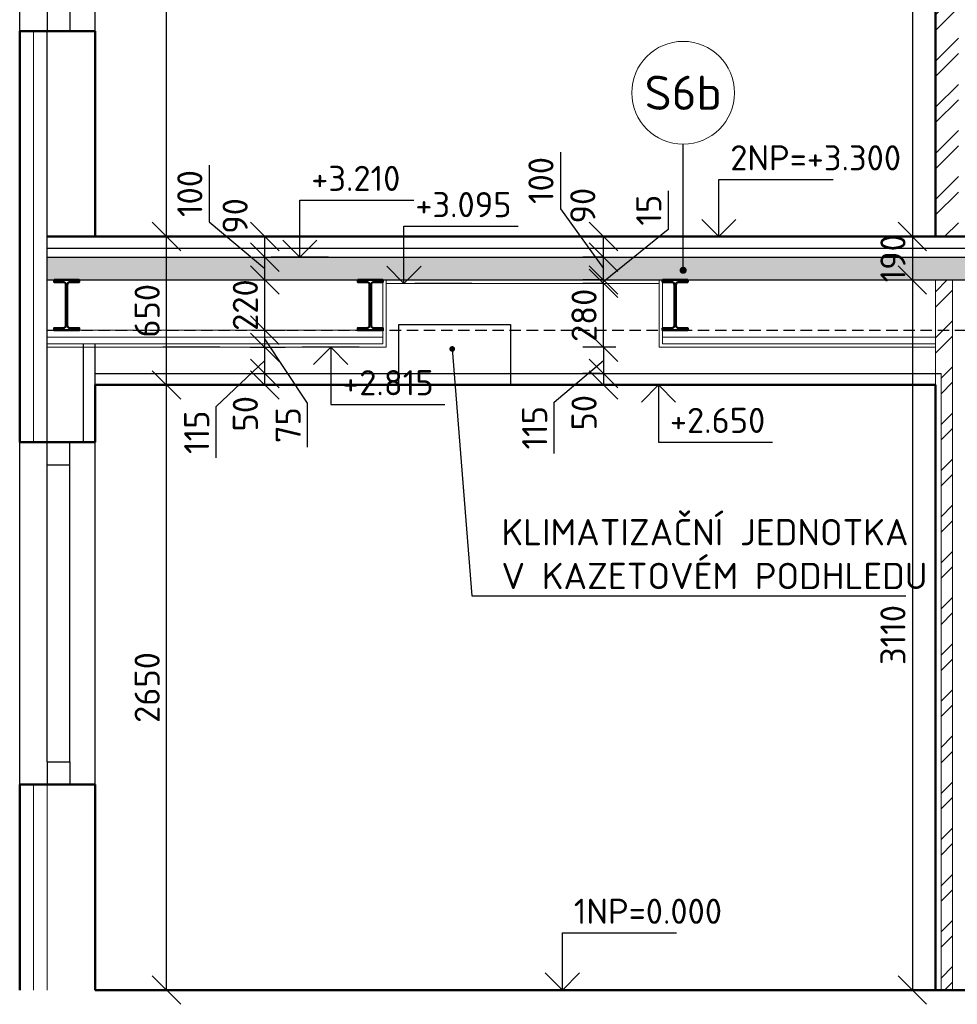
# Model space of a CAD drawing. Header units: millimetres. Extents: x -118752 to 407724, y -73278 to 155058.
# Tile 95 of 256: x -58267 to -54161, y 61633 to 65946. Entities that reach past the tile are written whole.
import ezdxf
from ezdxf.enums import TextEntityAlignment as Align

# ---------------------------------------------------------------- set-up
doc = ezdxf.new("R2010")
doc.units = ezdxf.units.MM
doc.header["$LTSCALE"] = 10
doc.linetypes.add('DASH', pattern=[0.75, 0.5, -0.25])
for name, color, linetype, lineweight in [('CKBUBLINY', 1, 'Continuous', 18), ('CKBUBLINY_POPIS', 3, 'Continuous', 25), ('CKDVERE_', 7, 'Continuous', 25), ('CKIZOLACE', 1, 'Continuous', 18), ('CKKOTY', 3, 'Continuous', 25), ('CKKOTY_VYS', 3, 'Continuous', 25), ('CKSTENY_PODROVINOU', 7, 'Continuous', 25), ('CKSTENY_REZ', 6, 'Continuous', 50), ('CKTEXTY_MALE', 3, 'Continuous', 18), ('CSPROFILY_REZY', 4, 'Continuous', 50), ('podhledy', 7, 'Continuous', 20), ('pohledy', 7, 'Continuous', 25), ('srafy', 7, 'Continuous', 18)]:
    doc.layers.add(name, color=color, linetype=linetype, lineweight=lineweight)
doc.styles.get("Standard").update_dxf_attribs({"font": 'isocpeur.ttf'})
doc.linetypes.add('IZOLACE_POLYSTYREN_EXPANDOVANY', pattern='A,1,[224,CADKON.SHX,S=0.01,R=0,X=-0.5,Y=-1.74],-2', length=3)
doc.dimstyles.new('CADKON', dxfattribs={"dimscale": 50, "dimtxt": 2.2, "dimasz": 2.5, "dimexe": 1.8, "dimexo": 5, "dimgap": 0.6, "dimtad": 1, "dimrnd": 1, "dimtxsty": 'Standard', "dimblk1": 'OBLIQUE', "dimblk2": 'OBLIQUE', "dimsah": 1, "dimcen": 2.5, "dimadec": 1, "dimazin": 2, "dimtfac": 1, "dimtdec": 4, "dimtix": 1, "dimtmove": 2, "dimatfit": 3, "dimldrblk": 'OPEN30', "dimfxl": 5, "dimfxlon": 1, "dimtolj": 1, "dimarcsym": 0})
doc.dimstyles.new('CADKON$7', dxfattribs={"dimscale": 100, "dimtxt": 2.5, "dimasz": 2.5, "dimexe": 1.8, "dimexo": 5, "dimgap": 0.6, "dimtad": 1, "dimrnd": 1, "dimtxsty": 'Standard', "dimblk1": 'OBLIQUE', "dimblk2": 'OBLIQUE', "dimsah": 1, "dimcen": 2.5, "dimadec": 1, "dimazin": 2, "dimtfac": 1, "dimtdec": 4, "dimtix": 1, "dimtmove": 0, "dimatfit": 3, "dimldrblk": 'DOTSMALL', "dimfxl": 5, "dimfxlon": 1, "dimtfill": 1, "dimtolj": 1, "dimarcsym": 0})

# ---------------------------------------------------------------- blocks, each defined once
blk = doc.blocks.new('*U9324')
at = {"color": 0, "linetype": 'ByBlock', "lineweight": -2}
blk.add_lwpolyline([(-1.5, 1.5), (0, 0), (1.5, 1.5), (0, 0), (0, 5), (10, 5)], dxfattribs=at)
blk = doc.blocks.new('*U9325')
at = {"color": 0, "linetype": 'ByBlock', "lineweight": -2}
blk.add_lwpolyline([(-1.5, 1.5), (0, 0), (1.5, 1.5), (0, 0), (0, 5), (10, 5)], dxfattribs=at)
blk = doc.blocks.new('*U9330')
at = {"color": 0, "linetype": 'ByBlock', "lineweight": -2}
blk.add_lwpolyline([(-1.5, 1.5), (0, 0), (1.5, 1.5), (0, 0), (0, 5), (10, 5)], dxfattribs=at)
blk = doc.blocks.new('_OBLIQUE')
at = {"color": 0, "linetype": 'ByBlock'}
blk.add_line((-0.5, -0.5), (0.5, 0.5), dxfattribs=at)
blk = doc.blocks.new('*D9530')
at = {"layer": 'CKKOTY', "color": 0, "lineweight": -2}
for p, q in [((-57687.2, 64345.8), (-57534, 64345.8)), ((-57624, 61695.8), (-57624, 64345.8)), ((-57687.2, 61695.8), (-57534, 61695.8))]:
    blk.add_line(p, q, dxfattribs=at)
at = {"layer": 'Defpoints', "color": 0}
for p in [(-57937.2, 64345.8), (-57624, 64345.8), (-57937.2, 61695.8)]:
    blk.add_point(p, dxfattribs=at)
at = {"layer": 'CKKOTY', "color": 0, "lineweight": -2, "xscale": 125, "yscale": 125, "zscale": 125}
for p, rotation in [((-57624, 64345.8), 90), ((-57624, 61695.8), 270)]:
    blk.add_blockref('_OBLIQUE', p, dxfattribs=dict(at, rotation=rotation))
at = {"layer": 'CKKOTY', "color": 0, "insert": (-57709, 63020.8), "char_height": 110, "attachment_point": 5, "rotation": 90}
blk.add_mtext('\\A1;2650', dxfattribs=at)
blk = doc.blocks.new('_Open30')
at = {"color": 0, "lineweight": -2}
for p, q in [((-1, 0.268), (0, 0)), ((0, 0), (-1, -0.268)), ((0, 0), (-1, 0))]:
    blk.add_line(p, q, dxfattribs=at)
blk = doc.blocks.new('*D9531')
at = {"layer": 'CKKOTY', "color": 0, "lineweight": -2}
for p, q in [((-57687.2, 64995.8), (-57534, 64995.8)), ((-57624, 64345.8), (-57624, 64995.8)), ((-57687.2, 64345.8), (-57534, 64345.8))]:
    blk.add_line(p, q, dxfattribs=at)
at = {"layer": 'Defpoints', "color": 0}
for p in [(-57937.2, 64995.8), (-57624, 64995.8), (-57937.2, 64345.8)]:
    blk.add_point(p, dxfattribs=at)
at = {"layer": 'CKKOTY', "color": 0, "lineweight": -2, "xscale": 125, "yscale": 125, "zscale": 125}
for p, rotation in [((-57624, 64995.8), 90), ((-57624, 64345.8), 270)]:
    blk.add_blockref('_OBLIQUE', p, dxfattribs=dict(at, rotation=rotation))
at = {"layer": 'CKKOTY', "color": 0, "insert": (-57709, 64670.8), "char_height": 110, "attachment_point": 5, "rotation": 90}
blk.add_mtext('\\A1;650', dxfattribs=at)
blk = doc.blocks.new('*D9532')
at = {"layer": 'CKKOTY', "color": 0, "lineweight": -2}
for p, q in [((-57687.2, 67645.8), (-57534, 67645.8)), ((-57624, 64995.8), (-57624, 67645.8)), ((-57687.2, 64995.8), (-57534, 64995.8))]:
    blk.add_line(p, q, dxfattribs=at)
at = {"layer": 'Defpoints', "color": 0}
for p in [(-57937.2, 67645.8), (-57624, 67645.8), (-57937.2, 64995.8)]:
    blk.add_point(p, dxfattribs=at)
at = {"layer": 'CKKOTY', "color": 0, "lineweight": -2, "xscale": 125, "yscale": 125, "zscale": 125}
for p, rotation in [((-57624, 67645.8), 90), ((-57624, 64995.8), 270)]:
    blk.add_blockref('_OBLIQUE', p, dxfattribs=dict(at, rotation=rotation))
at = {"layer": 'CKKOTY', "color": 0, "insert": (-57709, 66320.8), "char_height": 110, "attachment_point": 5, "rotation": 90}
blk.add_mtext('\\A1;2650', dxfattribs=at)
blk = doc.blocks.new('*U10038')
at = {"color": 0, "linetype": 'ByBlock', "lineweight": -2}
blk.add_lwpolyline([(-1.5, 1.5), (0, 0), (1.5, 1.5), (0, 0), (0, 5), (10, 5)], dxfattribs=at)
blk = doc.blocks.new('*D10046')
at = {"layer": 'CKKOTY', "color": 0, "lineweight": -2}
for p, q in [((-57252.4, 64395.8), (-57104.1, 64395.8)), ((-57194.1, 64345.8), (-57194.1, 64395.8)), ((-57252.4, 64345.8), (-57104.1, 64345.8))]:
    blk.add_line(p, q, dxfattribs=at)
at = {"layer": 'Defpoints', "color": 0}
for p in [(-57502.4, 64395.8), (-57194.1, 64395.8), (-57502.4, 64345.8)]:
    blk.add_point(p, dxfattribs=at)
at = {"layer": 'CKKOTY', "color": 0, "lineweight": -2, "xscale": 125, "yscale": 125, "zscale": 125}
for p, rotation in [((-57194.1, 64395.8), 270), ((-57194.1, 64345.8), 90)]:
    blk.add_blockref('_OBLIQUE', p, dxfattribs=dict(at, rotation=rotation))
at = {"layer": 'CKKOTY', "color": 0, "insert": (-57279.1, 64219.8), "char_height": 110, "attachment_point": 5, "rotation": 90}
blk.add_mtext('\\A1;50', dxfattribs=at)
blk = doc.blocks.new('*D10047')
at = {"layer": 'CKKOTY', "color": 0, "lineweight": -2}
for p, q in [((-57258, 64510.8), (-57104.1, 64510.8)), ((-57194.1, 64395.8), (-57194.1, 64510.8)), ((-57407.2, 64251.4), (-57194.1, 64453.3)), ((-57252.4, 64395.8), (-57104.1, 64395.8)), ((-57407.2, 64026.4), (-57407.2, 64251.4))]:
    blk.add_line(p, q, dxfattribs=at)
at = {"layer": 'Defpoints', "color": 0}
for p in [(-57508, 64510.8), (-57194.1, 64510.8), (-57502.4, 64395.8)]:
    blk.add_point(p, dxfattribs=at)
at = {"layer": 'CKKOTY', "color": 0, "lineweight": -2, "xscale": 125, "yscale": 125, "zscale": 125}
for p, rotation in [((-57194.1, 64510.8), 90), ((-57194.1, 64395.8), 270)]:
    blk.add_blockref('_OBLIQUE', p, dxfattribs=dict(at, rotation=rotation))
at = {"layer": 'CKKOTY', "color": 0, "insert": (-57492.2, 64138.9), "char_height": 110, "attachment_point": 5, "rotation": 90}
blk.add_mtext('\\A1;115', dxfattribs=at)
blk = doc.blocks.new('*D10048')
at = {"layer": 'CKKOTY', "color": 0, "lineweight": -2}
for p, q in [((-57249.9, 64585.8), (-57104.1, 64585.8)), ((-57194.1, 64510.8), (-57194.1, 64585.8)), ((-57006.5, 64266.1), (-57194.1, 64548.3)), ((-57258, 64510.8), (-57104.1, 64510.8)), ((-57006.5, 64074.1), (-57006.5, 64266.1))]:
    blk.add_line(p, q, dxfattribs=at)
at = {"layer": 'Defpoints', "color": 0}
for p in [(-57499.9, 64585.8), (-57194.1, 64585.8), (-57508, 64510.8)]:
    blk.add_point(p, dxfattribs=at)
at = {"layer": 'CKKOTY', "color": 0, "lineweight": -2, "xscale": 125, "yscale": 125, "zscale": 125}
for p, rotation in [((-57194.1, 64585.8), 90), ((-57194.1, 64510.8), 270)]:
    blk.add_blockref('_OBLIQUE', p, dxfattribs=dict(at, rotation=rotation))
at = {"layer": 'CKKOTY', "color": 0, "insert": (-57091.5, 64170.1), "char_height": 110, "attachment_point": 5, "rotation": 90}
blk.add_mtext('\\A1;75', dxfattribs=at)
blk = doc.blocks.new('*D10049')
at = {"layer": 'CKKOTY', "color": 0, "lineweight": -2}
for p, q in [((-57249.9, 64805.8), (-57104.1, 64805.8)), ((-57194.1, 64585.8), (-57194.1, 64805.8)), ((-57249.9, 64585.8), (-57104.1, 64585.8))]:
    blk.add_line(p, q, dxfattribs=at)
at = {"layer": 'Defpoints', "color": 0}
for p in [(-57499.9, 64805.8), (-57194.1, 64805.8), (-57499.9, 64585.8)]:
    blk.add_point(p, dxfattribs=at)
at = {"layer": 'CKKOTY', "color": 0, "lineweight": -2, "xscale": 125, "yscale": 125, "zscale": 125}
for p, rotation in [((-57194.1, 64805.8), 270), ((-57194.1, 64585.8), 90)]:
    blk.add_blockref('_OBLIQUE', p, dxfattribs=dict(at, rotation=rotation))
at = {"layer": 'CKKOTY', "color": 0, "insert": (-57279.1, 64695.8), "char_height": 110, "attachment_point": 5, "rotation": 90}
blk.add_mtext('\\A1;220', dxfattribs=at)
blk = doc.blocks.new('*D10050')
at = {"layer": 'CKKOTY', "color": 0, "lineweight": -2}
for p, q in [((-57437.1, 65307.9), (-57437.1, 65060.9)), ((-57437.1, 65060.9), (-57194.1, 64855.8)), ((-57257.5, 64905.8), (-57104.1, 64905.8)), ((-57194.1, 64805.8), (-57194.1, 64905.8)), ((-57249.9, 64805.8), (-57104.1, 64805.8))]:
    blk.add_line(p, q, dxfattribs=at)
at = {"layer": 'Defpoints', "color": 0}
for p in [(-57507.5, 64905.8), (-57194.1, 64905.8), (-57499.9, 64805.8)]:
    blk.add_point(p, dxfattribs=at)
at = {"layer": 'CKKOTY', "color": 0, "lineweight": -2, "xscale": 125, "yscale": 125, "zscale": 125}
for p, rotation in [((-57194.1, 64905.8), 90), ((-57194.1, 64805.8), 270)]:
    blk.add_blockref('_OBLIQUE', p, dxfattribs=dict(at, rotation=rotation))
at = {"layer": 'CKKOTY', "color": 0, "insert": (-57522.1, 65184.4), "char_height": 110, "attachment_point": 5, "rotation": 90}
blk.add_mtext('\\A1;100', dxfattribs=at)
blk = doc.blocks.new('*D10051')
at = {"layer": 'CKKOTY', "color": 0, "lineweight": -2}
for p, q in [((-57252.4, 64995.8), (-57104.1, 64995.8)), ((-57194.1, 64905.8), (-57194.1, 64995.8)), ((-57257.5, 64905.8), (-57104.1, 64905.8))]:
    blk.add_line(p, q, dxfattribs=at)
at = {"layer": 'Defpoints', "color": 0}
for p in [(-57502.4, 64995.8), (-57194.1, 64995.8), (-57507.5, 64905.8)]:
    blk.add_point(p, dxfattribs=at)
at = {"layer": 'CKKOTY', "color": 0, "lineweight": -2, "xscale": 125, "yscale": 125, "zscale": 125}
for p, rotation in [((-57194.1, 64995.8), 90), ((-57194.1, 64905.8), 270)]:
    blk.add_blockref('_OBLIQUE', p, dxfattribs=dict(at, rotation=rotation))
at = {"layer": 'CKKOTY', "color": 0, "insert": (-57324, 65086.1), "char_height": 110, "attachment_point": 5, "rotation": 90}
blk.add_mtext('\\A1;90', dxfattribs=at)
blk = doc.blocks.new('*D10052')
at = {"layer": 'CKKOTY', "color": 0, "lineweight": -2}
for p, q in [((-55716.7, 64790.8), (-55800.8, 64790.8)), ((-55710.8, 64510.8), (-55710.8, 64790.8)), ((-55656.8, 64510.8), (-55800.8, 64510.8))]:
    blk.add_line(p, q, dxfattribs=at)
at = {"layer": 'Defpoints', "color": 0}
for p in [(-55710.8, 64790.8), (-55466.7, 64790.8), (-55406.8, 64510.8)]:
    blk.add_point(p, dxfattribs=at)
at = {"layer": 'CKKOTY', "color": 0, "lineweight": -2, "xscale": 125, "yscale": 125, "zscale": 125}
for p, rotation in [((-55710.8, 64790.8), 90), ((-55710.8, 64510.8), 270)]:
    blk.add_blockref('_OBLIQUE', p, dxfattribs=dict(at, rotation=rotation))
at = {"layer": 'CKKOTY', "color": 0, "insert": (-55795.8, 64650.8), "char_height": 110, "attachment_point": 5, "rotation": 90}
blk.add_mtext('\\A1;280', dxfattribs=at)
blk = doc.blocks.new('*D10053')
at = {"layer": 'CKKOTY', "color": 0, "lineweight": -2}
for p, q in [((-55427.3, 65196.5), (-55427.3, 65026.5)), ((-55427.3, 65026.5), (-55710.8, 64798.3)), ((-55716.7, 64805.8), (-55800.8, 64805.8)), ((-55716.7, 64790.8), (-55800.8, 64790.8)), ((-55710.8, 64790.8), (-55710.8, 64805.8))]:
    blk.add_line(p, q, dxfattribs=at)
at = {"layer": 'Defpoints', "color": 0}
for p in [(-55710.8, 64805.8), (-55466.7, 64805.8), (-55466.7, 64790.8)]:
    blk.add_point(p, dxfattribs=at)
at = {"layer": 'CKKOTY', "color": 0, "lineweight": -2, "xscale": 125, "yscale": 125, "zscale": 125}
for p, rotation in [((-55710.8, 64805.8), 270), ((-55710.8, 64790.8), 90)]:
    blk.add_blockref('_OBLIQUE', p, dxfattribs=dict(at, rotation=rotation))
at = {"layer": 'CKKOTY', "color": 0, "insert": (-55512.3, 65111.5), "char_height": 110, "attachment_point": 5, "rotation": 90}
blk.add_mtext('\\A1;15', dxfattribs=at)
blk = doc.blocks.new('*D10054')
at = {"layer": 'CKKOTY', "color": 0, "lineweight": -2}
for p, q in [((-55899.4, 65365), (-55899.4, 65118)), ((-55899.4, 65118), (-55710.8, 64855.8)), ((-55712.1, 64905.8), (-55800.8, 64905.8)), ((-55710.8, 64805.8), (-55710.8, 64905.8)), ((-55716.7, 64805.8), (-55800.8, 64805.8))]:
    blk.add_line(p, q, dxfattribs=at)
at = {"layer": 'Defpoints', "color": 0}
for p in [(-55710.8, 64905.8), (-55462.1, 64905.8), (-55466.7, 64805.8)]:
    blk.add_point(p, dxfattribs=at)
at = {"layer": 'CKKOTY', "color": 0, "lineweight": -2, "xscale": 125, "yscale": 125, "zscale": 125}
for p, rotation in [((-55710.8, 64905.8), 90), ((-55710.8, 64805.8), 270)]:
    blk.add_blockref('_OBLIQUE', p, dxfattribs=dict(at, rotation=rotation))
at = {"layer": 'CKKOTY', "color": 0, "insert": (-55984.4, 65241.5), "char_height": 110, "attachment_point": 5, "rotation": 90}
blk.add_mtext('\\A1;100', dxfattribs=at)
blk = doc.blocks.new('*D10055')
at = {"layer": 'CKKOTY', "color": 0, "lineweight": -2}
for p, q in [((-55706.9, 64995.8), (-55800.8, 64995.8)), ((-55710.8, 64905.8), (-55710.8, 64995.8)), ((-55712.1, 64905.8), (-55800.8, 64905.8))]:
    blk.add_line(p, q, dxfattribs=at)
at = {"layer": 'Defpoints', "color": 0}
for p in [(-55710.8, 64995.8), (-55456.9, 64995.8), (-55462.1, 64905.8)]:
    blk.add_point(p, dxfattribs=at)
at = {"layer": 'CKKOTY', "color": 0, "lineweight": -2, "xscale": 125, "yscale": 125, "zscale": 125}
for p, rotation in [((-55710.8, 64995.8), 90), ((-55710.8, 64905.8), 270)]:
    blk.add_blockref('_OBLIQUE', p, dxfattribs=dict(at, rotation=rotation))
at = {"layer": 'CKKOTY', "color": 0, "insert": (-55801.3, 65131.3), "char_height": 110, "attachment_point": 5, "rotation": 90}
blk.add_mtext('\\A1;90', dxfattribs=at)
blk = doc.blocks.new('*D10056')
at = {"layer": 'CKKOTY', "color": 0, "lineweight": -2}
for p, q in [((-55716.7, 64510.8), (-55800.8, 64510.8)), ((-55710.8, 64510.8), (-55710.8, 64395.8)), ((-55927.2, 64271), (-55710.8, 64453.3)), ((-55725, 64395.8), (-55800.8, 64395.8)), ((-55927.2, 64046), (-55927.2, 64271))]:
    blk.add_line(p, q, dxfattribs=at)
at = {"layer": 'Defpoints', "color": 0}
for p in [(-55466.7, 64510.8), (-55710.8, 64395.8), (-55475, 64395.8)]:
    blk.add_point(p, dxfattribs=at)
at = {"layer": 'CKKOTY', "color": 0, "lineweight": -2, "xscale": 125, "yscale": 125, "zscale": 125}
for p, rotation in [((-55710.8, 64510.8), 90), ((-55710.8, 64395.8), 270)]:
    blk.add_blockref('_OBLIQUE', p, dxfattribs=dict(at, rotation=rotation))
at = {"layer": 'CKKOTY', "color": 0, "insert": (-56012.2, 64158.5), "char_height": 110, "attachment_point": 5, "rotation": 90}
blk.add_mtext('\\A1;115', dxfattribs=at)
blk = doc.blocks.new('*D10057')
at = {"layer": 'CKKOTY', "color": 0, "lineweight": -2}
for p, q in [((-55725, 64395.8), (-55800.8, 64395.8)), ((-55710.8, 64395.8), (-55710.8, 64345.8)), ((-55719.8, 64345.8), (-55800.8, 64345.8))]:
    blk.add_line(p, q, dxfattribs=at)
at = {"layer": 'Defpoints', "color": 0}
for p in [(-55475, 64395.8), (-55710.8, 64345.8), (-55469.8, 64345.8)]:
    blk.add_point(p, dxfattribs=at)
at = {"layer": 'CKKOTY', "color": 0, "lineweight": -2, "xscale": 125, "yscale": 125, "zscale": 125}
for p, rotation in [((-55710.8, 64395.8), 270), ((-55710.8, 64345.8), 90)]:
    blk.add_blockref('_OBLIQUE', p, dxfattribs=dict(at, rotation=rotation))
at = {"layer": 'CKKOTY', "color": 0, "insert": (-55795.8, 64224.4), "char_height": 110, "attachment_point": 5, "rotation": 90}
blk.add_mtext('\\A1;50', dxfattribs=at)
blk = doc.blocks.new('CK_BUBBLE_1_0_0')
at = {"color": 0, "linetype": 'ByBlock', "lineweight": -2}
blk.add_circle((0, 0), 1, dxfattribs=at)
blk = doc.blocks.new('*U10081')
at = {"color": 0, "linetype": 'ByBlock', "lineweight": -2}
blk.add_lwpolyline([(-1.5, -1.5), (0, 0), (1.5, -1.5), (0, 0), (0, -5), (10, -5)], dxfattribs=at)
blk = doc.blocks.new('*U10082')
at = {"color": 0, "linetype": 'ByBlock', "lineweight": -2}
blk.add_lwpolyline([(-1.5, -1.5), (0, 0), (1.5, -1.5), (0, 0), (0, -5), (10, -5)], dxfattribs=at)
blk = doc.blocks.new('*D10186')
at = {"layer": 'CKKOTY', "color": 0, "lineweight": -2}
for p, q in [((-54506.7, 68105.8), (-54448, 68105.8)), ((-54358, 68105.8), (-54358, 64995.8)), ((-54506.7, 64995.8), (-54448, 64995.8))]:
    blk.add_line(p, q, dxfattribs=at)
at = {"layer": 'Defpoints', "color": 0}
for p in [(-54256.7, 68105.8), (-54358, 64995.8), (-54256.7, 64995.8)]:
    blk.add_point(p, dxfattribs=at)
at = {"layer": 'CKKOTY', "color": 0, "lineweight": -2, "xscale": 125, "yscale": 125, "zscale": 125}
for p, rotation in [((-54358, 68105.8), 90), ((-54358, 64995.8), 270)]:
    blk.add_blockref('_OBLIQUE', p, dxfattribs=dict(at, rotation=rotation))
at = {"layer": 'CKKOTY', "color": 0, "insert": (-54443, 66550.8), "char_height": 110, "attachment_point": 5, "rotation": 90}
blk.add_mtext('\\A1;3110', dxfattribs=at)
blk = doc.blocks.new('*D10187')
at = {"layer": 'CKKOTY', "color": 0, "lineweight": -2}
for p, q in [((-54506.7, 64995.8), (-54448, 64995.8)), ((-54358, 64995.8), (-54358, 64805.8)), ((-54506.7, 64805.8), (-54448, 64805.8))]:
    blk.add_line(p, q, dxfattribs=at)
at = {"layer": 'Defpoints', "color": 0}
for p in [(-54256.7, 64995.8), (-54358, 64805.8), (-54256.7, 64805.8)]:
    blk.add_point(p, dxfattribs=at)
at = {"layer": 'CKKOTY', "color": 0, "lineweight": -2, "xscale": 125, "yscale": 125, "zscale": 125}
for p, rotation in [((-54358, 64995.8), 270), ((-54358, 64805.8), 90)]:
    blk.add_blockref('_OBLIQUE', p, dxfattribs=dict(at, rotation=rotation))
at = {"layer": 'CKKOTY', "color": 0, "insert": (-54443, 64900.8), "char_height": 110, "attachment_point": 5, "rotation": 90}
blk.add_mtext('\\A1;190', dxfattribs=at)
blk = doc.blocks.new('*D10188')
at = {"layer": 'CKKOTY', "color": 0, "lineweight": -2}
for p, q in [((-54506.7, 64805.8), (-54448, 64805.8)), ((-54358, 64805.8), (-54358, 61695.8)), ((-54506.7, 61695.8), (-54448, 61695.8))]:
    blk.add_line(p, q, dxfattribs=at)
at = {"layer": 'Defpoints', "color": 0}
for p in [(-54256.7, 64805.8), (-54358, 61695.8), (-54256.7, 61695.8)]:
    blk.add_point(p, dxfattribs=at)
at = {"layer": 'CKKOTY', "color": 0, "lineweight": -2, "xscale": 125, "yscale": 125, "zscale": 125}
for p, rotation in [((-54358, 64805.8), 90), ((-54358, 61695.8), 270)]:
    blk.add_blockref('_OBLIQUE', p, dxfattribs=dict(at, rotation=rotation))
at = {"layer": 'CKKOTY', "color": 0, "insert": (-54443, 63250.8), "char_height": 110, "attachment_point": 5, "rotation": 90}
blk.add_mtext('\\A1;3110', dxfattribs=at)

msp = doc.modelspace()

# ---------------------------------------------------------------- hatches: boundary and pattern name
at = {"layer": 'srafy', "transparency": 33554661}
h = msp.add_hatch(dxfattribs=at)
h.set_pattern_fill('ANSI32', color=256, scale=15, style=0)
h.paths.add_polyline_path([(-54256.706, 64995.76), (-54156.706, 64995.76), (-54156.706, 67645.76), (-54156.706, 67665.76), (-54156.706, 67695.76), (-54156.706, 67725.76), (-54156.706, 67885.76), (-54256.706, 67885.76), (-54256.706, 67855.76), (-54256.706, 67825.76), (-54256.706, 67810.76), (-54256.706, 67695.76), (-54256.706, 67645.76)])
h.paths.add_polyline_path([(-54256.706, 67885.76), (-54156.706, 67885.76), (-54156.706, 68105.76), (-54256.706, 68105.76)])
h.paths.add_polyline_path([(-54256.706, 64510.76), (-54256.706, 64395.76), (-54231.706, 64395.76), (-54231.706, 61695.76), (-54181.706, 61695.76), (-54181.706, 64585.76), (-54256.706, 64585.76), (-54256.706, 64555.76), (-54256.706, 64525.76)])
h.paths.add_polyline_path([(-54181.706, 64585.76), (-54181.706, 64805.76), (-54256.706, 64805.76), (-54256.706, 64585.76)])
h = msp.add_hatch(dxfattribs=at)
h.set_pattern_fill('BETON-PROSTY', color=256, scale=25, style=0)
h.set_pattern_definition([(45, (0, 0), (-70.71068, 70.71068), []), (45, (70.71, 0), (-35.35534, 106.06602), [50, -25, 0, -25])])
h.paths.add_polyline_path([(-56569.675, 64805.76), (-55466.706, 64805.76), (-55451.706, 64805.76), (-55341.706, 64805.76), (-54256.706, 64805.76), (-54181.706, 64805.76), (-54156.706, 64805.76), (-54116.706, 64805.76), (-54006.706, 64805.76), (-53807.4, 64805.76), (-53807.4, 64905.76), (-55361.787, 64905.76), (-56584.675, 64905.76), (-56584.675, 64805.76)])
edge = h.paths.add_edge_path(flags=16)
edge.add_arc((-55361.787, 64848.283), 7.812, -90, 90, ccw=False)
edge.add_arc((-55361.787, 64848.283), 7.812, 90, 270, ccw=False)
h.paths.add_polyline_path([(-56786.706, 64805.76), (-56676.706, 64805.76), (-56661.706, 64805.76), (-56599.675, 64805.76), (-56584.675, 64805.76), (-56584.675, 64905.76), (-57040.552, 64905.76), (-58147.206, 64905.76), (-58147.206, 64805.76), (-58116.706, 64805.76), (-58006.706, 64805.76)])
h.paths.add_polyline_path([(-53807.4, 64805.76), (-53018.706, 64805.76), (-52818.706, 64805.76), (-52556.706, 64805.76), (-52456.706, 64805.76), (-51292.706, 64805.76), (-51182.706, 64805.76), (-50979.513, 64805.76), (-50979.513, 64905.76), (-53807.4, 64905.76)])
h.paths.add_polyline_path([(-50979.513, 64805.76), (-50556.701, 64805.76), (-50456.701, 64805.76), (-50456.701, 64905.76), (-50979.513, 64905.76)])

# ---------------------------------------------------------------- linework, layer by layer
at = {"layer": 'CKDVERE_'}
msp.add_line((-58267.206, 64095.76), (-57937.206, 64095.76), dxfattribs=at)
at = {"layer": 'CKIZOLACE'}
for p, q in [((-58147.206, 65895.76), (-58147.206, 64095.76)), ((-58147.206, 62595.76), (-58147.206, 61695.76))]:
    msp.add_line(p, q, dxfattribs=at)
at = {"layer": 'CKIZOLACE', "linetype": 'IZOLACE_POLYSTYREN_EXPANDOVANY', "ltscale": 3}
for points in [[(-58207.206, 65895.76), (-58207.206, 64095.76)], [(-58207.206, 62595.76), (-58207.206, 61695.76)]]:
    msp.add_lwpolyline(points, dxfattribs=at)
at = {"layer": 'CKKOTY_VYS'}
for p, q in [((-55568.74, 64995.76), (-55818.74, 64995.76)), ((-56915.552, 64905.76), (-57165.552, 64905.76)), ((-56287.54, 64790.76), (-56537.54, 64790.76)), ((-57391.033, 64510.76), (-57641.033, 64510.76)), ((-56780.114, 64510.76), (-57030.114, 64510.76)), ((-57300.406, 64345.76), (-57550.406, 64345.76)), ((-55344.84, 64345.76), (-55594.84, 64345.76)), ((-55765.53, 61695.76), (-56015.53, 61695.76))]:
    msp.add_line(p, q, dxfattribs=at)
at = {"layer": 'CKSTENY_PODROVINOU'}
for p, q in [((-58147.206, 64995.76), (-58147.206, 65895.76)), ((-58147.206, 64095.76), (-58147.206, 64995.76)), ((-58147.206, 64095.76), (-58267.206, 64095.76))]:
    msp.add_line(p, q, dxfattribs=at)
at = {"layer": 'CKSTENY_REZ'}
for p, q in [((-54256.706, 64995.76), (-54256.706, 67645.76)), ((-58267.206, 64995.76), (-58267.206, 65895.76)), ((-58267.206, 64995.76), (-58267.206, 65895.76)), ((-58267.206, 65895.76), (-57937.206, 65895.76)), ((-57937.206, 65895.76), (-57937.206, 64995.76)), ((-57937.206, 65895.76), (-57937.206, 64995.76)), ((-58267.206, 64995.76), (-58267.206, 64095.76)), ((-58267.206, 64995.76), (-58267.206, 64095.76)), ((-58147.206, 64995.76), (-50456.701, 64995.76)), ((-57937.206, 64345.76), (-54256.706, 64345.76)), ((-57937.206, 64095.76), (-57937.206, 64345.76)), ((-54256.706, 61695.76), (-54256.706, 64345.76)), ((-58267.206, 64095.76), (-57937.206, 64095.76)), ((-58267.206, 64095.76), (-57937.206, 64095.76)), ((-58267.206, 61695.76), (-58267.206, 62595.76)), ((-58267.206, 62595.76), (-57937.206, 62595.76)), ((-57937.206, 62595.76), (-57937.206, 61695.76)), ((-57937.206, 61695.76), (-47655.049, 61695.76))]:
    msp.add_line(p, q, dxfattribs=at)
at = {"layer": 'CSPROFILY_REZY'}
for points in [[(-58116.706, 64805.76), (-58116.706, 64796.56), (-58076.656, 64796.56, -0.41421356), (-58064.656, 64784.56), (-58064.656, 64606.96, -0.41421356), (-58076.656, 64594.96), (-58116.706, 64594.96), (-58116.706, 64585.76), (-58006.706, 64585.76), (-58006.706, 64594.96), (-58046.756, 64594.96, -0.41421356), (-58058.756, 64606.96), (-58058.756, 64784.56, -0.41421356), (-58046.756, 64796.56), (-58006.706, 64796.56), (-58006.706, 64805.76)], [(-56786.706, 64805.76), (-56786.706, 64796.56), (-56746.656, 64796.56, -0.41421356), (-56734.656, 64784.56), (-56734.656, 64606.96, -0.41421356), (-56746.656, 64594.96), (-56786.706, 64594.96), (-56786.706, 64585.76), (-56676.706, 64585.76), (-56676.706, 64594.96), (-56716.756, 64594.96, -0.41421356), (-56728.756, 64606.96), (-56728.756, 64784.56, -0.41421356), (-56716.756, 64796.56), (-56676.706, 64796.56), (-56676.706, 64805.76)], [(-55451.706, 64805.76), (-55451.706, 64796.56), (-55411.656, 64796.56, -0.41421356), (-55399.656, 64784.56), (-55399.656, 64606.96, -0.41421356), (-55411.656, 64594.96), (-55451.706, 64594.96), (-55451.706, 64585.76), (-55341.706, 64585.76), (-55341.706, 64594.96), (-55381.756, 64594.96, -0.41421356), (-55393.756, 64606.96), (-55393.756, 64784.56, -0.41421356), (-55381.756, 64796.56), (-55341.706, 64796.56), (-55341.706, 64805.76)]]:
    msp.add_lwpolyline(points, format="xyb", close=True, dxfattribs=at)
at = {"layer": 'podhledy'}
for p, q in [((-56676.706, 64525.76), (-56676.706, 64805.76)), ((-56661.706, 64510.76), (-56661.706, 64805.76)), ((-56661.706, 64790.76), (-55466.706, 64790.76)), ((-55466.706, 64805.76), (-55466.706, 64510.76)), ((-55451.706, 64805.76), (-55451.706, 64525.76)), ((-58006.706, 64585.76), (-56676.706, 64585.76)), ((-58147.206, 64555.76), (-56676.706, 64555.76)), ((-58147.206, 64525.76), (-56676.706, 64525.76)), ((-55451.706, 64555.76), (-54256.706, 64555.76)), ((-55451.706, 64525.76), (-54256.706, 64525.76)), ((-58147.206, 64510.76), (-56661.706, 64510.76)), ((-55466.706, 64510.76), (-54256.706, 64510.76))]:
    msp.add_line(p, q, dxfattribs=at)
at = {"layer": 'pohledy'}
for p, q in [((-58267.206, 64995.76), (-58267.206, 68295.76)), ((-58267.206, 65895.76), (-58267.206, 67395.76)), ((-58267.206, 65895.76), (-58267.206, 67395.76)), ((-57937.206, 65895.76), (-57937.206, 67395.76)), ((-58147.206, 65995.76), (-58147.206, 65895.76)), ((-58047.206, 65995.76), (-58047.206, 65895.76)), ((-58267.206, 61695.76), (-58267.206, 64995.76)), ((-58147.206, 64945.76), (-50456.701, 64945.76)), ((-58147.206, 64095.76), (-58147.206, 64905.76)), ((-58147.206, 64905.76), (-50456.701, 64905.76)), ((-58147.206, 64805.76), (-50456.701, 64805.76)), ((-56607.206, 64345.76), (-56607.206, 64610.76)), ((-56607.206, 64610.76), (-56117.206, 64610.76)), ((-56117.206, 64610.76), (-56117.206, 64345.76)), ((-57987.206, 64095.76), (-57987.206, 64525.76)), ((-57937.206, 64345.76), (-57937.206, 64525.76)), ((-57937.206, 64395.76), (-54231.706, 64395.76)), ((-58267.206, 62595.76), (-58267.206, 64095.76)), ((-58267.206, 62595.76), (-58267.206, 64095.76)), ((-58147.206, 63995.76), (-58147.206, 64095.76)), ((-58047.206, 63995.76), (-58047.206, 64095.76)), ((-57937.206, 62595.76), (-57937.206, 64095.76)), ((-58147.206, 62695.76), (-58147.206, 63995.76)), ((-58147.206, 63995.76), (-58047.206, 63995.76)), ((-58047.206, 62695.76), (-58047.206, 63995.76)), ((-58147.206, 62695.76), (-58047.206, 62695.76)), ((-58147.206, 62695.76), (-58147.206, 62595.76)), ((-58047.206, 62695.76), (-58047.206, 62595.76))]:
    msp.add_line(p, q, dxfattribs=at)
at = {"layer": 'pohledy', "linetype": 'DASH', "ltscale": 10}
msp.add_line((-58147.206, 64585.76), (-50556.701, 64585.76), dxfattribs=at)
at = {"layer": 'srafy'}
for p, q in [((-54256.706, 64345.76), (-54256.706, 64805.76)), ((-54181.706, 61695.76), (-54181.706, 64805.76)), ((-54231.706, 61695.76), (-54231.706, 64395.76))]:
    msp.add_line(p, q, dxfattribs=at)

# ---------------------------------------------------------------- block references
at = {"layer": 'CKBUBLINY'}
ref = msp.add_blockref('CK_BUBBLE_1_0_0', (-55361.787, 65625.74), dxfattribs=dict(at, xscale=225, yscale=225, zscale=225))
ref.add_attrib('NUM1', 'S6b', dxfattribs={"layer": 'CKBUBLINY_POPIS', "height": 150}).set_placement((-55361.787, 65625.74), align=Align.MIDDLE_CENTER)
at = {"layer": 'CKKOTY_VYS'}
ref = msp.add_blockref('*U9324', (-55205.476, 64995.76), dxfattribs=dict(at, xscale=50, yscale=50, zscale=50))
ref.add_attrib('Výška', '2NP=+3.300', (-55155.476, 65285.76), dxfattribs={"layer": '0', "color": 0, "linetype": 'ByBlock', "lineweight": -2, "height": 110})
ref = msp.add_blockref('*U9325', (-57040.552, 64905.76), dxfattribs=dict(at, xscale=50, yscale=50, zscale=50))
ref.add_attrib('Výška', '+3.210', (-56990.552, 65195.76), dxfattribs={"layer": '0', "color": 0, "linetype": 'ByBlock', "lineweight": -2, "height": 110})
ref = msp.add_blockref('*U9330', (-56584.675, 64790.76), dxfattribs=dict(at, xscale=50, yscale=50, zscale=50))
ref.add_attrib('Výška', '+3.095', (-56534.675, 65080.76), dxfattribs={"layer": '0', "color": 0, "linetype": 'ByBlock', "lineweight": -2, "height": 110})
ref = msp.add_blockref('*U10081', (-56905.114, 64510.76), dxfattribs=dict(at, xscale=50, yscale=50, zscale=50))
ref.add_attrib('Výška', '+2.815', (-56855.114, 64300.76), dxfattribs={"layer": '0', "color": 0, "linetype": 'ByBlock', "lineweight": -2, "height": 110})
ref = msp.add_blockref('*U10082', (-55469.84, 64345.76), dxfattribs=dict(at, xscale=50, yscale=50, zscale=50))
ref.add_attrib('Výška', '+2.650', (-55419.84, 64135.76), dxfattribs={"layer": '0', "color": 0, "linetype": 'ByBlock', "lineweight": -2, "height": 110})
ref = msp.add_blockref('*U10038', (-55890.53, 61695.76), dxfattribs=dict(at, xscale=50, yscale=50, zscale=50))
ref.add_attrib('Výška', '1NP=0.000', (-55840.53, 61985.76), dxfattribs={"layer": '0', "color": 0, "linetype": 'ByBlock', "lineweight": -2, "height": 110})

# ---------------------------------------------------------------- texts
at = {"layer": 'CKTEXTY_MALE', "insert": (-56157.529, 63451.621), "char_height": 115, "attachment_point": 7}
msp.add_mtext('KLIMATIZAČNÍ JEDNOTKA\\PV KAZETOVÉM PODHLEDU\\P', dxfattribs=at)

# ---------------------------------------------------------------- dimensions: what is measured, and where the dimension line sits
at = {"layer": 'CKKOTY'}
for base, p1, p2, picture, middle in [((-54357.959, 64995.76), (-54256.706, 68105.76), (-54256.706, 64995.76), '*D10186', (-54442.959, 66550.76)), ((-55710.829, 64790.76), (-55406.801, 64510.76), (-55466.706, 64790.76), '*D10052', (-55795.829, 64650.76)), ((-57624, 64345.76), (-57937.206, 61695.76), (-57937.206, 64345.76), '*D9530', (-57709, 63020.76))]:
    dim = msp.add_linear_dim(base=base, p1=p1, p2=p2, angle=90, dimstyle='CADKON', dxfattribs=at)
    dim.commit()
    dim.dimension.update_dxf_attribs({"geometry": picture, "text_midpoint": middle})
for base, p1, p2, picture, middle in [((-57624, 67645.76), (-57937.206, 64995.76), (-57937.206, 67645.76), '*D9532', (-57709, 66320.76)), ((-57624, 64995.76), (-57937.206, 64345.76), (-57937.206, 64995.76), '*D9531', (-57709, 64670.76)), ((-54357.959, 64805.76), (-54256.706, 64995.76), (-54256.706, 64805.76), '*D10187', (-54442.959, 64900.76)), ((-57194.086, 64805.76), (-57499.905, 64585.76), (-57499.905, 64805.76), '*D10049', (-57279.086, 64695.76)), ((-54357.959, 61695.76), (-54256.706, 64805.76), (-54256.706, 61695.76), '*D10188', (-54442.959, 63250.76))]:
    dim = msp.add_linear_dim(base=base, p1=p1, p2=p2, angle=90, dimstyle='CADKON', override={"dimtmove": 2}, dxfattribs=at)
    dim.commit()
    dim.dimension.update_dxf_attribs({"geometry": picture, "text_midpoint": middle})
for base, p1, p2, override, picture, middle in [((-55710.829, 64905.76), (-55466.706, 64805.76), (-55462.066, 64905.76), {"dimtmove": 1}, '*D10054', (-55899.437, 65147.964)), ((-57194.086, 64905.76), (-57499.905, 64805.76), (-57507.506, 64905.76), {"dimtmove": 1}, '*D10050', (-57437.097, 65090.878)), ((-55710.829, 64995.76), (-55462.066, 64905.76), (-55456.884, 64995.76), {"dimtmove": 2}, '*D10055', (-55801.339, 65131.306)), ((-57194.086, 64995.76), (-57507.506, 64905.76), (-57502.376, 64995.76), {"dimtmove": 2}, '*D10051', (-57324.025, 65086.127)), ((-55710.829, 64805.76), (-55466.706, 64790.76), (-55466.706, 64805.76), {"dimtmove": 1}, '*D10053', (-55427.277, 65056.465)), ((-57194.086, 64585.76), (-57508.046, 64510.76), (-57499.905, 64585.76), {"dimtmove": 1}, '*D10048', (-57006.523, 64236.057)), ((-57194.086, 64510.76), (-57502.376, 64395.76), (-57508.046, 64510.76), {"dimtmove": 1}, '*D10047', (-57407.166, 64221.362)), ((-55710.829, 64395.76), (-55466.706, 64510.76), (-55475.023, 64395.76), {"dimtmove": 1}, '*D10056', (-55927.201, 64241.016)), ((-55710.829, 64345.76), (-55475.023, 64395.76), (-55469.84, 64345.76), {"dimtmove": 2}, '*D10057', (-55795.829, 64224.358))]:
    dim = msp.add_linear_dim(base=base, p1=p1, p2=p2, angle=90, dimstyle='CADKON', override=override, dxfattribs=at)
    dim.commit()
    dim.dimension.update_dxf_attribs({"geometry": picture, "text_midpoint": middle, "dimtype": 160})
dim = msp.add_linear_dim(base=(-57194.086, 64395.76), p1=(-57502.376, 64345.76), p2=(-57502.376, 64395.76), angle=90, dimstyle='CADKON', dxfattribs=at)
dim.commit()
dim.dimension.update_dxf_attribs({"geometry": '*D10046', "text_midpoint": (-57279.086, 64219.842), "dimtype": 160})

# ---------------------------------------------------------------- leaders
at = {"layer": 'CKBUBLINY'}
msp.add_leader([(-55361.787, 64848.283), (-55361.787, 65400.74)], dimstyle='CADKON', override={"dimasz": 2.5, "dimldrblk": 'DotSmall'}, dxfattribs=at)
at = {"layer": 'CKTEXTY_MALE', "annotation_type": 0, "has_hookline": 1, "hookline_direction": 0, "text_width": 1771}
msp.add_leader([(-56373.066, 64503.629), (-56287.529, 63421.621), (-56187.529, 63421.621)], dimstyle='CADKON$7', override={"dimscale": 50, "dimtxt": 2.3, "dimasz": 2, "dimfxl": 1, "dimfxlon": 0}, dxfattribs=at)

doc.saveas('drawing.dxf')
